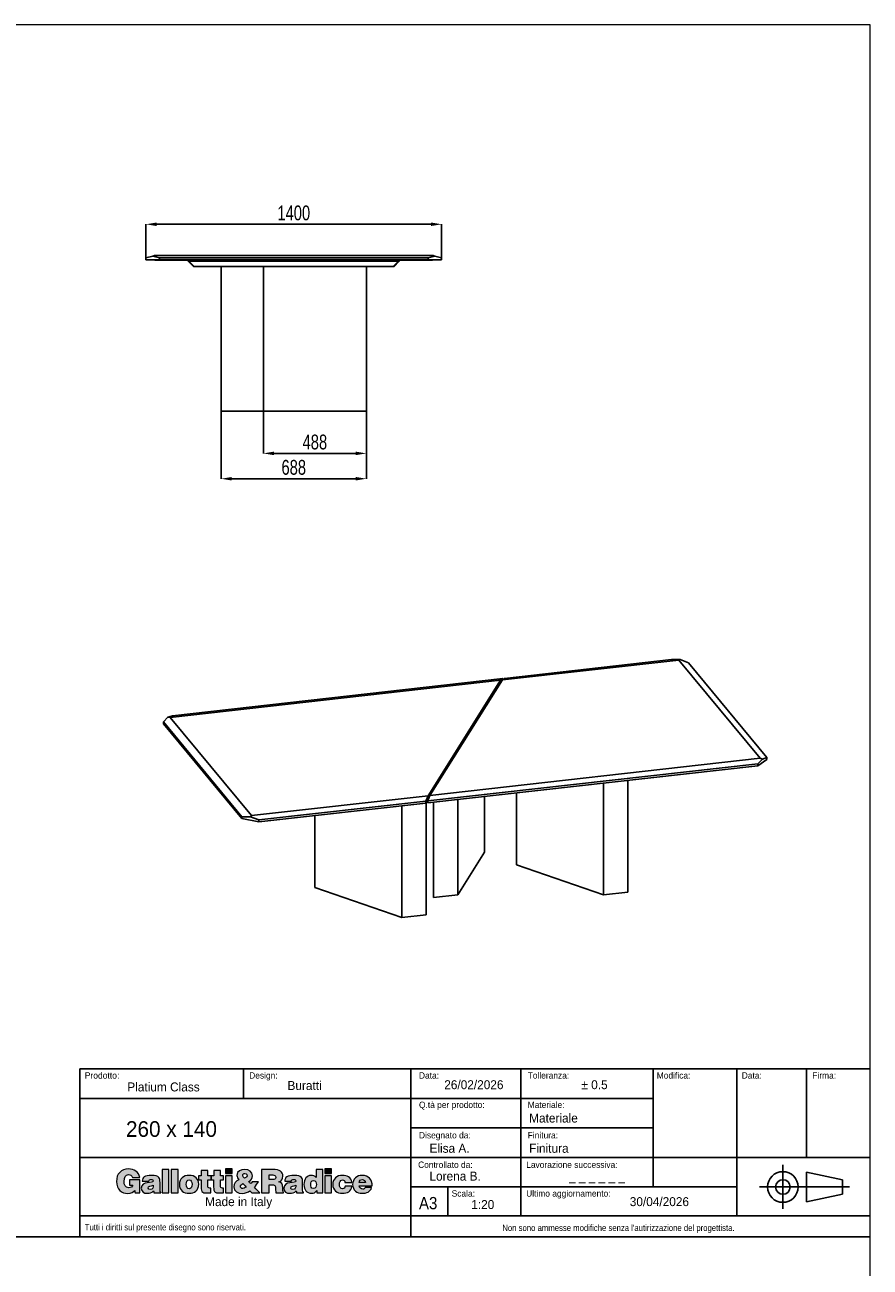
# Model space of a CAD drawing. Header units: millimetres. Extents: x 100 to 18140, y -17694 to 5840.
# Tile 19 of 19: x 12496 to 16500, y -44 to 5840. Entities that reach past the tile are written whole.
import ezdxf

# ---------------------------------------------------------------- set-up
doc = ezdxf.new("R2010")
doc.units = ezdxf.units.MM
doc.header["$LTSCALE"] = 20
doc.header["$PDSIZE"] = -1
doc.linetypes.add('PHANTOM', pattern=[12.7, 6.35, -1.27, 1.27, -1.27, 1.27, -1.27])
doc.layers.add('ANNOTAZIONI', color=8, linetype='Continuous')
doc.styles.add('SLDTEXTSTYLE1', font='GOTHIC.TTF', dxfattribs={"width": 0.913})
doc.styles.add('SLDTEXTSTYLE2', font='arial.ttf', dxfattribs={"width": 0.948})
doc.styles.add('SLDTEXTSTYLE3', font='arial.ttf', dxfattribs={"width": 0.948})
doc.styles.add('SLDTEXTSTYLE4', font='ARIALN.TTF', dxfattribs={"width": 0.87})
doc.dimstyles.new('SLDDIMSTYLE0', dxfattribs={"dimtxt": 70, "dimasz": 50, "dimexe": 0, "dimexo": 0.0625, "dimgap": 17.5, "dimtad": 1, "dimdec": 1, "dimrnd": 1e-09, "dimzin": 12, "dimdsep": 46, "dimtxsty": 'SLDTEXTSTYLE4', "dimsah": 1, "dimcen": 0.09, "dimadec": 0, "dimazin": 3, "dimtfac": 1, "dimtdec": 1, "dimtofl": 0, "dimtmove": 0, "dimatfit": 3, "dimfxl": 1, "dimfrac": 2, "dimtolj": 1, "dimtzin": 12, "dimarcsym": 0})

# ---------------------------------------------------------------- blocks, each defined once
blk = doc.blocks.new('logo_punti di controllo')
at = {"layer": 'ANNOTAZIONI'}
h = blk.add_hatch(color=256, dxfattribs=at)
edge = h.paths.add_edge_path(flags=0)
edge.add_line((564, 61), (564, 214))
edge.add_line((564, 214), (440, 214))
edge.add_line((440, 214), (440, 154))
edge.add_line((440, 154), (480, 154))
edge.add_spline(control_points=[(480, 154), (476, 135), (452, 122), (434, 122), (388, 122), (376, 158), (376, 197), (376, 246), (393, 278), (429, 278), (452, 278), (468, 266), (475, 243)], knot_values=[31.661, 31.661, 31.661, 31.661, 32.661, 32.661, 32.661, 33.661, 33.661, 33.661, 34.661, 34.661, 34.661, 35.661, 35.661, 35.661, 35.661], weights=[1, 1, 1, 1, 1, 1, 1, 1, 1, 1, 1, 1, 1], degree=3, periodic=0)
edge.add_line((475, 243), (561, 243))
edge.add_spline(control_points=[(561, 243), (550, 311), (496, 345), (430, 345), (341, 345), (286, 285), (286, 197), (286, 100), (349, 55), (419, 55), (463, 55), (488, 71), (502, 88)], knot_values=[47.825, 47.825, 47.825, 47.825, 48.825, 48.825, 48.825, 49.825, 49.825, 49.825, 50.825, 50.825, 50.825, 51.825, 51.825, 51.825, 51.825], weights=[1, 1, 1, 1, 1, 1, 1, 1, 1, 1, 1, 1, 1], degree=3, periodic=0)
edge.add_line((502, 88), (506, 61))
edge.add_line((506, 61), (564, 61))
for points in [[(908, 62), (908, 338), (828, 338), (828, 62)], [(1015, 62), (1015, 338), (935, 338), (935, 62)], [(1577, 345), (1577, 289), (1657, 289), (1657, 345)], [(2752, 345), (2752, 289), (2832, 289), (2832, 345)], [(1657, 62), (1657, 263), (1577, 263), (1577, 62)], [(2832, 62), (2832, 263), (2752, 263), (2752, 62)]]:
    blk.add_hatch(color=256, dxfattribs=at).paths.add_polyline_path(points, flags=0)
h = blk.add_hatch(color=256, dxfattribs=at)
edge = h.paths.add_edge_path(flags=0)
edge.add_line((1405, 62), (1405, 119))
edge.add_spline(control_points=[(1405, 119), (1401, 119), (1396, 119), (1392, 119), (1370, 119), (1367, 126), (1367, 144), (1367, 168), (1367, 193), (1367, 217)], knot_values=[0, 0, 0, 0, 1.792, 1.792, 1.792, 2.792, 2.792, 2.792, 13.111, 13.111, 13.111, 13.111], weights=[1, 1, 1, 1, 1, 1, 1, 1, 1, 1], degree=3, periodic=0)
edge.add_line((1367, 217), (1406, 217))
edge.add_line((1406, 217), (1406, 263))
edge.add_line((1406, 263), (1367, 263))
edge.add_line((1367, 263), (1367, 325))
edge.add_line((1367, 325), (1289, 325))
edge.add_line((1289, 325), (1289, 263))
edge.add_line((1289, 263), (1259, 263))
edge.add_line((1259, 263), (1259, 217))
edge.add_line((1259, 217), (1288, 217))
edge.add_spline(control_points=[(1288, 217), (1288, 189), (1288, 161), (1288, 133), (1288, 64), (1300, 56), (1405, 62)], knot_values=[74.044, 74.044, 74.044, 74.044, 85.937, 85.937, 85.937, 86.937, 86.937, 86.937, 86.937], weights=[1, 1, 1, 1, 1, 1, 1], degree=3, periodic=0)
h = blk.add_hatch(color=256, dxfattribs=at)
edge = h.paths.add_edge_path(flags=0)
edge.add_line((1554, 62), (1554, 119))
edge.add_spline(control_points=[(1554, 119), (1550, 119), (1546, 119), (1542, 119), (1520, 119), (1517, 126), (1517, 144), (1517, 168), (1517, 193), (1517, 217)], knot_values=[0, 0, 0, 0, 1.792, 1.792, 1.792, 2.792, 2.792, 2.792, 13.111, 13.111, 13.111, 13.111], weights=[1, 1, 1, 1, 1, 1, 1, 1, 1, 1], degree=3, periodic=0)
edge.add_line((1517, 217), (1555, 217))
edge.add_line((1555, 217), (1555, 263))
edge.add_line((1555, 263), (1517, 263))
edge.add_line((1517, 263), (1517, 325))
edge.add_line((1517, 325), (1438, 325))
edge.add_line((1438, 325), (1438, 263))
edge.add_line((1438, 263), (1409, 263))
edge.add_line((1409, 263), (1409, 217))
edge.add_line((1409, 217), (1437, 217))
edge.add_spline(control_points=[(1437, 217), (1437, 189), (1437, 161), (1437, 133), (1437, 64), (1450, 56), (1554, 62)], knot_values=[74.041, 74.041, 74.041, 74.041, 85.934, 85.934, 85.934, 86.934, 86.934, 86.934, 86.934], weights=[1, 1, 1, 1, 1, 1, 1], degree=3, periodic=0)
h = blk.add_hatch(color=256, dxfattribs=at)
edge = h.paths.add_edge_path(flags=0)
edge.add_line((1866, 85), (1888, 62))
edge.add_line((1888, 62), (1984, 62))
edge.add_line((1984, 62), (1921, 127))
edge.add_spline(control_points=[(1921, 127), (1940, 147), (1954, 170), (1967, 194)], knot_values=[26.367462, 26.367462, 26.367462, 26.367462, 27.367462, 27.367462, 27.367462, 27.367462], weights=[1, 1, 1, 1], degree=3, periodic=0)
edge.add_line((1967, 194), (1894, 194))
edge.add_spline(control_points=[(1894, 194), (1890, 185), (1884, 177), (1876, 171)], knot_values=[37.686462, 37.686462, 37.686462, 37.686462, 38.686462, 38.686462, 38.686462, 38.686462], weights=[1, 1, 1, 1], degree=3, periodic=0)
edge.add_line((1876, 171), (1853, 195))
edge.add_spline(control_points=[(1853, 195), (1881, 211), (1897, 232), (1897, 265), (1897, 310), (1856, 338), (1805, 338), (1762, 338), (1712, 321), (1712, 269), (1712, 248), (1721, 232), (1735, 217)], knot_values=[43.525807, 43.525807, 43.525807, 43.525807, 44.525807, 44.525807, 44.525807, 45.525807, 45.525807, 45.525807, 46.525807, 46.525807, 46.525807, 47.525807, 47.525807, 47.525807, 47.525807], weights=[1, 1, 1, 1, 1, 1, 1, 1, 1, 1, 1, 1, 1], degree=3, periodic=0)
edge.add_spline(control_points=[(1735, 217), (1700, 200), (1677, 172), (1677, 131), (1677, 78), (1724, 55), (1775, 55), (1811, 55), (1848, 70), (1866, 85)], knot_values=[47.525807, 47.525807, 47.525807, 47.525807, 48.525807, 48.525807, 48.525807, 49.525807, 49.525807, 49.525807, 50.525807, 50.525807, 50.525807, 50.525807], weights=[1, 1, 1, 1, 1, 1, 1, 1, 1, 1], degree=3, periodic=0)
edge = h.paths.add_edge_path(flags=0)
edge.add_line((1784, 172), (1820, 134))
edge.add_spline(control_points=[(1820, 134), (1825, 129), (1823, 130), (1812, 123)], knot_values=[0, 0, 0, 0, 1, 1, 1, 1], weights=[1, 1, 1, 1], degree=3, periodic=0)
edge.add_spline(control_points=[(1812, 123), (1804, 119), (1790, 113), (1781, 113), (1765, 113), (1754, 122), (1754, 139), (1754, 154), (1769, 164), (1784, 172)], knot_values=[1, 1, 1, 1, 2, 2, 2, 3, 3, 3, 4, 4, 4, 4], weights=[1, 1, 1, 1, 1, 1, 1, 1, 1, 1], degree=3, periodic=0)
edge = h.paths.add_edge_path(flags=0)
edge.add_spline(control_points=[(1804, 237), (1791, 246), (1781, 256), (1781, 269), (1781, 285), (1794, 290), (1807, 290)], knot_values=[2, 2, 2, 2, 3, 3, 3, 4, 4, 4, 4], weights=[1, 1, 1, 1, 1, 1, 1], degree=3, periodic=0)
edge.add_spline(control_points=[(1807, 290), (1816, 290), (1827, 286), (1831, 278)], knot_values=[0, 0, 0, 0, 1, 1, 1, 1], weights=[1, 1, 1, 1], degree=3, periodic=0)
edge.add_spline(control_points=[(1831, 278), (1838, 255), (1822, 246), (1804, 237)], knot_values=[1, 1, 1, 1, 2, 2, 2, 2], weights=[1, 1, 1, 1], degree=3, periodic=0)
h = blk.add_hatch(color=256, dxfattribs=at)
edge = h.paths.add_edge_path(flags=0)
edge.add_line((2094, 158), (2122, 158))
edge.add_spline(control_points=[(2122, 158), (2164, 158), (2170, 146), (2170, 110), (2170, 86), (2172, 68), (2175, 62)], knot_values=[0, 0, 0, 0, 1, 1, 1, 2, 2, 2, 2], weights=[1, 1, 1, 1, 1, 1, 1], degree=3, periodic=0)
edge.add_line((2175, 62), (2266, 62))
edge.add_line((2266, 62), (2266, 70))
edge.add_spline(control_points=[(2266, 70), (2256, 70), (2257, 83), (2257, 119), (2257, 174), (2239, 181), (2210, 192)], knot_values=[16.174, 16.174, 16.174, 16.174, 17.174, 17.174, 17.174, 18.174, 18.174, 18.174, 18.174], weights=[1, 1, 1, 1, 1, 1, 1], degree=3, periodic=0)
edge.add_spline(control_points=[(2210, 192), (2242, 201), (2256, 228), (2256, 259), (2256, 313), (2226, 338), (2134, 338), (2091, 338), (2047, 338), (2004, 338)], knot_values=[18.174, 18.174, 18.174, 18.174, 19.174, 19.174, 19.174, 20.174, 20.174, 20.174, 38.639, 38.639, 38.639, 38.639], weights=[1, 1, 1, 1, 1, 1, 1, 1, 1, 1], degree=3, periodic=0)
edge.add_line((2004, 338), (2004, 62))
edge.add_line((2004, 62), (2094, 62))
edge.add_line((2094, 62), (2094, 158))
edge = h.paths.add_edge_path(flags=0)
edge.add_line((2094, 219), (2094, 274))
edge.add_spline(control_points=[(2094, 274), (2108, 274), (2122, 274), (2136, 274), (2157, 274), (2173, 264), (2173, 245), (2173, 226), (2158, 219), (2130, 219), (2118, 219), (2106, 219), (2094, 219)], knot_values=[0, 0, 0, 0, 5.974, 5.974, 5.974, 6.974, 6.974, 6.974, 7.974, 7.974, 7.974, 13.024, 13.024, 13.024, 13.024], weights=[1, 1, 1, 1, 1, 1, 1, 1, 1, 1, 1, 1, 1], degree=3, periodic=0)
h = blk.add_hatch(color=256, dxfattribs=at)
edge = h.paths.add_edge_path(flags=0)
edge.add_line((2659, 62), (2730, 62))
edge.add_line((2730, 62), (2730, 338))
edge.add_line((2730, 338), (2651, 338))
edge.add_line((2651, 338), (2651, 243))
edge.add_spline(control_points=[(2651, 243), (2634, 262), (2616, 269), (2591, 269), (2543, 269), (2506, 225), (2506, 159), (2506, 102), (2537, 56), (2597, 56), (2623, 56), (2640, 64), (2659, 89)], knot_values=[63.921, 63.921, 63.921, 63.921, 64.921, 64.921, 64.921, 65.921, 65.921, 65.921, 66.921, 66.921, 66.921, 67.921, 67.921, 67.921, 67.921], weights=[1, 1, 1, 1, 1, 1, 1, 1, 1, 1, 1, 1, 1], degree=3, periodic=0)
edge.add_line((2659, 89), (2659, 62))
edge = h.paths.add_edge_path(flags=0)
edge.add_spline(control_points=[(2619, 207), (2646, 207), (2653, 183), (2653, 161), (2653, 137), (2645, 114), (2617, 114)], knot_values=[2, 2, 2, 2, 3, 3, 3, 4, 4, 4, 4], weights=[1, 1, 1, 1, 1, 1, 1], degree=3, periodic=0)
edge.add_spline(control_points=[(2617, 114), (2591, 114), (2586, 138), (2586, 159), (2586, 182), (2593, 207), (2619, 207)], knot_values=[0, 0, 0, 0, 1, 1, 1, 2, 2, 2, 2], weights=[1, 1, 1, 1, 1, 1, 1], degree=3, periodic=0)
h = blk.add_hatch(color=256, dxfattribs=at)
edge = h.paths.add_edge_path(flags=0)
edge.add_line((730, 62), (812, 62))
edge.add_line((812, 62), (812, 66))
edge.add_spline(control_points=[(812, 66), (802, 74), (802, 80), (802, 92), (802, 123), (802, 154), (802, 185), (802, 233), (796, 269), (701, 269), (621, 269), (591, 244), (591, 201)], knot_values=[0.543, 0.543, 0.543, 0.543, 1.543, 1.543, 1.543, 14.848, 14.848, 14.848, 15.848, 15.848, 15.848, 16.848, 16.848, 16.848, 16.848], weights=[1, 1, 1, 1, 1, 1, 1, 1, 1, 1, 1, 1, 1], degree=3, periodic=0)
edge.add_line((591, 201), (668, 201))
edge.add_spline(control_points=[(668, 201), (670, 218), (685, 221), (696, 221), (704, 221), (722, 219), (722, 204), (722, 167), (579, 208), (579, 117), (579, 75), (613, 56), (651, 56), (680, 56), (703, 62), (726, 84)], knot_values=[27.71, 27.71, 27.71, 27.71, 28.71, 28.71, 28.71, 29.71, 29.71, 29.71, 30.71, 30.71, 30.71, 31.71, 31.71, 31.71, 32.71, 32.71, 32.71, 32.71], weights=[1, 1, 1, 1, 1, 1, 1, 1, 1, 1, 1, 1, 1, 1, 1, 1], degree=3, periodic=0)
edge.add_line((726, 84), (730, 62))
edge = h.paths.add_edge_path(flags=0)
edge.add_spline(control_points=[(722, 151), (724, 123), (715, 102), (687, 102)], knot_values=[2, 2, 2, 2, 3, 3, 3, 3], weights=[1, 1, 1, 1], degree=3, periodic=0)
edge.add_spline(control_points=[(687, 102), (671, 102), (661, 108), (661, 118), (661, 144), (696, 138), (722, 151)], knot_values=[0, 0, 0, 0, 1, 1, 1, 2, 2, 2, 2], weights=[1, 1, 1, 1, 1, 1, 1], degree=3, periodic=0)
h = blk.add_hatch(color=256, dxfattribs=at)
edge = h.paths.add_edge_path(flags=0)
edge.add_spline(control_points=[(1260, 164), (1260, 227), (1217, 269), (1146, 269), (1078, 269), (1032, 230), (1032, 160)], knot_values=[2, 2, 2, 2, 3, 3, 3, 4, 4, 4, 4], weights=[1, 1, 1, 1, 1, 1, 1], degree=3, periodic=0)
edge.add_spline(control_points=[(1032, 160), (1032, 92), (1082, 56), (1146, 56), (1211, 56), (1260, 91), (1260, 164)], knot_values=[0, 0, 0, 0, 1, 1, 1, 2, 2, 2, 2], weights=[1, 1, 1, 1, 1, 1, 1], degree=3, periodic=0)
edge = h.paths.add_edge_path(flags=0)
edge.add_spline(control_points=[(1146, 110), (1126, 110), (1112, 126), (1112, 164), (1112, 187), (1120, 215), (1147, 215)], knot_values=[2, 2, 2, 2, 3, 3, 3, 4, 4, 4, 4], weights=[1, 1, 1, 1, 1, 1, 1], degree=3, periodic=0)
edge.add_spline(control_points=[(1147, 215), (1168, 216), (1181, 194), (1181, 164), (1181, 126), (1168, 110), (1146, 110)], knot_values=[0, 0, 0, 0, 1, 1, 1, 2, 2, 2, 2], weights=[1, 1, 1, 1, 1, 1, 1], degree=3, periodic=0)
h = blk.add_hatch(color=256, dxfattribs=at)
edge = h.paths.add_edge_path(flags=0)
edge.add_line((2419, 62), (2501, 62))
edge.add_line((2501, 62), (2501, 66))
edge.add_spline(control_points=[(2501, 66), (2491, 74), (2490, 80), (2490, 92), (2490, 123), (2490, 154), (2490, 185), (2490, 233), (2485, 269), (2390, 269), (2310, 269), (2280, 244), (2280, 201)], knot_values=[0.543, 0.543, 0.543, 0.543, 1.543, 1.543, 1.543, 14.848, 14.848, 14.848, 15.848, 15.848, 15.848, 16.848, 16.848, 16.848, 16.848], weights=[1, 1, 1, 1, 1, 1, 1, 1, 1, 1, 1, 1, 1], degree=3, periodic=0)
edge.add_line((2280, 201), (2357, 201))
edge.add_spline(control_points=[(2357, 201), (2358, 218), (2373, 221), (2385, 221), (2393, 221), (2411, 219), (2411, 204), (2411, 167), (2268, 208), (2268, 117), (2268, 75), (2301, 56), (2339, 56), (2369, 56), (2392, 62), (2415, 84)], knot_values=[27.709, 27.709, 27.709, 27.709, 28.709, 28.709, 28.709, 29.709, 29.709, 29.709, 30.709, 30.709, 30.709, 31.709, 31.709, 31.709, 32.709, 32.709, 32.709, 32.709], weights=[1, 1, 1, 1, 1, 1, 1, 1, 1, 1, 1, 1, 1, 1, 1, 1], degree=3, periodic=0)
edge.add_line((2415, 84), (2419, 62))
edge = h.paths.add_edge_path(flags=0)
edge.add_spline(control_points=[(2411, 151), (2412, 123), (2403, 102), (2375, 102)], knot_values=[2, 2, 2, 2, 3, 3, 3, 3], weights=[1, 1, 1, 1], degree=3, periodic=0)
edge.add_spline(control_points=[(2375, 102), (2360, 102), (2350, 108), (2350, 118), (2350, 144), (2385, 138), (2411, 151)], knot_values=[0, 0, 0, 0, 1, 1, 1, 2, 2, 2, 2], weights=[1, 1, 1, 1, 1, 1, 1], degree=3, periodic=0)
h = blk.add_hatch(color=256, dxfattribs=at)
edge = h.paths.add_edge_path(flags=0)
edge.add_line((2991, 186), (3072, 186))
edge.add_spline(control_points=[(3072, 186), (3067, 246), (3016, 269), (2962, 269), (2896, 269), (2848, 229), (2848, 161), (2848, 93), (2898, 56), (2962, 56), (3018, 56), (3067, 79), (3074, 140)], knot_values=[0, 0, 0, 0, 1, 1, 1, 2, 2, 2, 3, 3, 3, 4, 4, 4, 4], weights=[1, 1, 1, 1, 1, 1, 1, 1, 1, 1, 1, 1, 1], degree=3, periodic=0)
edge.add_line((3074, 140), (2993, 140))
edge.add_spline(control_points=[(2993, 140), (2991, 124), (2983, 110), (2962, 110), (2939, 110), (2927, 130), (2927, 160), (2927, 184), (2932, 215), (2962, 215), (2971, 215), (2978, 212), (2983, 207)], knot_values=[15.404, 15.404, 15.404, 15.404, 16.404, 16.404, 16.404, 17.404, 17.404, 17.404, 18.404, 18.404, 18.404, 19.404, 19.404, 19.404, 19.404], weights=[1, 1, 1, 1, 1, 1, 1, 1, 1, 1, 1, 1, 1], degree=3, periodic=0)
edge.add_spline(control_points=[(2983, 207), (2988, 202), (2991, 195), (2991, 186)], knot_values=[19.404, 19.404, 19.404, 19.404, 20.404, 20.404, 20.404, 20.404], weights=[1, 1, 1, 1], degree=3, periodic=0)
h = blk.add_hatch(color=256, dxfattribs=at)
edge = h.paths.add_edge_path(flags=0)
edge.add_line((3162, 144), (3314, 144))
edge.add_spline(control_points=[(3314, 144), (3316, 217), (3271, 269), (3196, 269), (3132, 269), (3083, 226), (3083, 161), (3083, 93), (3132, 56), (3197, 56), (3244, 56), (3294, 73), (3308, 123)], knot_values=[0, 0, 0, 0, 1, 1, 1, 2, 2, 2, 3, 3, 3, 4, 4, 4, 4], weights=[1, 1, 1, 1, 1, 1, 1, 1, 1, 1, 1, 1, 1], degree=3, periodic=0)
edge.add_line((3308, 123), (3232, 123))
edge.add_spline(control_points=[(3232, 123), (3226, 111), (3214, 105), (3202, 105), (3181, 105), (3162, 121), (3162, 144)], knot_values=[14.806, 14.806, 14.806, 14.806, 15.806, 15.806, 15.806, 16.806, 16.806, 16.806, 16.806], weights=[1, 1, 1, 1, 1, 1, 1], degree=3, periodic=0)
edge = h.paths.add_edge_path(flags=0)
edge.add_line((3235, 185), (3162, 185))
edge.add_spline(control_points=[(3162, 185), (3162, 207), (3176, 220), (3199, 220), (3218, 220), (3235, 203), (3235, 185)], knot_values=[0, 0, 0, 0, 1, 1, 1, 2, 2, 2, 2], weights=[1, 1, 1, 1, 1, 1, 1], degree=3, periodic=0)
at = {"color": 7, "linetype": 'Continuous', "lineweight": 18}
for points, knots in [([(561, 243), (550, 311), (496, 345), (430, 345), (341, 345), (286, 285), (286, 197), (286, 100), (349, 55), (419, 55), (463, 55), (488, 71), (502, 88)], [47.825, 47.825, 47.825, 47.825, 48.825, 48.825, 48.825, 49.825, 49.825, 49.825, 50.825, 50.825, 50.825, 51.825, 51.825, 51.825, 51.825]), ([(1853, 195), (1881, 211), (1897, 232), (1897, 265), (1897, 310), (1856, 338), (1805, 338), (1762, 338), (1712, 321), (1712, 269), (1712, 248), (1721, 232), (1735, 217)], [43.525807, 43.525807, 43.525807, 43.525807, 44.525807, 44.525807, 44.525807, 45.525807, 45.525807, 45.525807, 46.525807, 46.525807, 46.525807, 47.525807, 47.525807, 47.525807, 47.525807]), ([(2210, 192), (2242, 201), (2256, 228), (2256, 259), (2256, 313), (2226, 338), (2134, 338), (2091, 338), (2047, 338), (2004, 338)], [18.174, 18.174, 18.174, 18.174, 19.174, 19.174, 19.174, 20.174, 20.174, 20.174, 38.639, 38.639, 38.639, 38.639]), ([(480, 154), (476, 135), (452, 122), (434, 122), (388, 122), (376, 158), (376, 197), (376, 246), (393, 278), (429, 278), (452, 278), (468, 266), (475, 243)], [31.661, 31.661, 31.661, 31.661, 32.661, 32.661, 32.661, 33.661, 33.661, 33.661, 34.661, 34.661, 34.661, 35.661, 35.661, 35.661, 35.661]), ([(668, 201), (670, 218), (685, 221), (696, 221), (704, 221), (722, 219), (722, 204), (722, 167), (579, 208), (579, 117), (579, 75), (613, 56), (651, 56), (680, 56), (703, 62), (726, 84)], [27.71, 27.71, 27.71, 27.71, 28.71, 28.71, 28.71, 29.71, 29.71, 29.71, 30.71, 30.71, 30.71, 31.71, 31.71, 31.71, 32.71, 32.71, 32.71, 32.71]), ([(812, 66), (802, 74), (802, 80), (802, 92), (802, 123), (802, 154), (802, 185), (802, 233), (796, 269), (701, 269), (621, 269), (591, 244), (591, 201)], [0.543, 0.543, 0.543, 0.543, 1.543, 1.543, 1.543, 14.848, 14.848, 14.848, 15.848, 15.848, 15.848, 16.848, 16.848, 16.848, 16.848]), ([(687, 102), (671, 102), (661, 108), (661, 118), (661, 144), (696, 138), (722, 151)], [0, 0, 0, 0, 1, 1, 1, 2, 2, 2, 2]), ([(1260, 164), (1260, 227), (1217, 269), (1146, 269), (1078, 269), (1032, 230), (1032, 160)], [2, 2, 2, 2, 3, 3, 3, 4, 4, 4, 4]), ([(1032, 160), (1032, 92), (1082, 56), (1146, 56), (1211, 56), (1260, 91), (1260, 164)], [0, 0, 0, 0, 1, 1, 1, 2, 2, 2, 2]), ([(1146, 110), (1126, 110), (1112, 126), (1112, 164), (1112, 187), (1120, 215), (1147, 215)], [2, 2, 2, 2, 3, 3, 3, 4, 4, 4, 4]), ([(1147, 215), (1168, 216), (1181, 194), (1181, 164), (1181, 126), (1168, 110), (1146, 110)], [0, 0, 0, 0, 1, 1, 1, 2, 2, 2, 2]), ([(1288, 217), (1288, 189), (1288, 161), (1288, 133), (1288, 64), (1300, 56), (1405, 62)], [74.044, 74.044, 74.044, 74.044, 85.937, 85.937, 85.937, 86.937, 86.937, 86.937, 86.937]), ([(1405, 119), (1401, 119), (1396, 119), (1392, 119), (1370, 119), (1367, 126), (1367, 144), (1367, 168), (1367, 193), (1367, 217)], [0, 0, 0, 0, 1.792, 1.792, 1.792, 2.792, 2.792, 2.792, 13.111, 13.111, 13.111, 13.111]), ([(1437, 217), (1437, 189), (1437, 161), (1437, 133), (1437, 64), (1450, 56), (1554, 62)], [74.041, 74.041, 74.041, 74.041, 85.934, 85.934, 85.934, 86.934, 86.934, 86.934, 86.934]), ([(1554, 119), (1550, 119), (1546, 119), (1542, 119), (1520, 119), (1517, 126), (1517, 144), (1517, 168), (1517, 193), (1517, 217)], [0, 0, 0, 0, 1.792, 1.792, 1.792, 2.792, 2.792, 2.792, 13.111, 13.111, 13.111, 13.111]), ([(1735, 217), (1700, 200), (1677, 172), (1677, 131), (1677, 78), (1724, 55), (1775, 55), (1811, 55), (1848, 70), (1866, 85)], [47.525807, 47.525807, 47.525807, 47.525807, 48.525807, 48.525807, 48.525807, 49.525807, 49.525807, 49.525807, 50.525807, 50.525807, 50.525807, 50.525807]), ([(1812, 123), (1804, 119), (1790, 113), (1781, 113), (1765, 113), (1754, 122), (1754, 139), (1754, 154), (1769, 164), (1784, 172)], [1, 1, 1, 1, 2, 2, 2, 3, 3, 3, 4, 4, 4, 4]), ([(1804, 237), (1791, 246), (1781, 256), (1781, 269), (1781, 285), (1794, 290), (1807, 290)], [2, 2, 2, 2, 3, 3, 3, 4, 4, 4, 4]), ([(2094, 274), (2108, 274), (2122, 274), (2136, 274), (2157, 274), (2173, 264), (2173, 245), (2173, 226), (2158, 219), (2130, 219), (2118, 219), (2106, 219), (2094, 219)], [0, 0, 0, 0, 5.974, 5.974, 5.974, 6.974, 6.974, 6.974, 7.974, 7.974, 7.974, 13.024, 13.024, 13.024, 13.024]), ([(2122, 158), (2164, 158), (2170, 146), (2170, 110), (2170, 86), (2172, 68), (2175, 62)], [0, 0, 0, 0, 1, 1, 1, 2, 2, 2, 2]), ([(2266, 70), (2256, 70), (2257, 83), (2257, 119), (2257, 174), (2239, 181), (2210, 192)], [16.174, 16.174, 16.174, 16.174, 17.174, 17.174, 17.174, 18.174, 18.174, 18.174, 18.174]), ([(2357, 201), (2358, 218), (2373, 221), (2385, 221), (2393, 221), (2411, 219), (2411, 204), (2411, 167), (2268, 208), (2268, 117), (2268, 75), (2301, 56), (2339, 56), (2369, 56), (2392, 62), (2415, 84)], [27.709, 27.709, 27.709, 27.709, 28.709, 28.709, 28.709, 29.709, 29.709, 29.709, 30.709, 30.709, 30.709, 31.709, 31.709, 31.709, 32.709, 32.709, 32.709, 32.709]), ([(2501, 66), (2491, 74), (2490, 80), (2490, 92), (2490, 123), (2490, 154), (2490, 185), (2490, 233), (2485, 269), (2390, 269), (2310, 269), (2280, 244), (2280, 201)], [0.543, 0.543, 0.543, 0.543, 1.543, 1.543, 1.543, 14.848, 14.848, 14.848, 15.848, 15.848, 15.848, 16.848, 16.848, 16.848, 16.848]), ([(2375, 102), (2360, 102), (2350, 108), (2350, 118), (2350, 144), (2385, 138), (2411, 151)], [0, 0, 0, 0, 1, 1, 1, 2, 2, 2, 2]), ([(2651, 243), (2634, 262), (2616, 269), (2591, 269), (2543, 269), (2506, 225), (2506, 159), (2506, 102), (2537, 56), (2597, 56), (2623, 56), (2640, 64), (2659, 89)], [63.921, 63.921, 63.921, 63.921, 64.921, 64.921, 64.921, 65.921, 65.921, 65.921, 66.921, 66.921, 66.921, 67.921, 67.921, 67.921, 67.921]), ([(2617, 114), (2591, 114), (2586, 138), (2586, 159), (2586, 182), (2593, 207), (2619, 207)], [0, 0, 0, 0, 1, 1, 1, 2, 2, 2, 2]), ([(2619, 207), (2646, 207), (2653, 183), (2653, 161), (2653, 137), (2645, 114), (2617, 114)], [2, 2, 2, 2, 3, 3, 3, 4, 4, 4, 4]), ([(3072, 186), (3067, 246), (3016, 269), (2962, 269), (2896, 269), (2848, 229), (2848, 161), (2848, 93), (2898, 56), (2962, 56), (3018, 56), (3067, 79), (3074, 140)], [0, 0, 0, 0, 1, 1, 1, 2, 2, 2, 3, 3, 3, 4, 4, 4, 4]), ([(2993, 140), (2991, 124), (2983, 110), (2962, 110), (2939, 110), (2927, 130), (2927, 160), (2927, 184), (2932, 215), (2962, 215), (2971, 215), (2978, 212), (2983, 207)], [15.404, 15.404, 15.404, 15.404, 16.404, 16.404, 16.404, 17.404, 17.404, 17.404, 18.404, 18.404, 18.404, 19.404, 19.404, 19.404, 19.404]), ([(3314, 144), (3316, 217), (3271, 269), (3196, 269), (3132, 269), (3083, 226), (3083, 161), (3083, 93), (3132, 56), (3197, 56), (3244, 56), (3294, 73), (3308, 123)], [0, 0, 0, 0, 1, 1, 1, 2, 2, 2, 3, 3, 3, 4, 4, 4, 4]), ([(3162, 185), (3162, 207), (3176, 220), (3199, 220), (3218, 220), (3235, 203), (3235, 185)], [0, 0, 0, 0, 1, 1, 1, 2, 2, 2, 2]), ([(3232, 123), (3226, 111), (3214, 105), (3202, 105), (3181, 105), (3162, 121), (3162, 144)], [14.806, 14.806, 14.806, 14.806, 15.806, 15.806, 15.806, 16.806, 16.806, 16.806, 16.806])]:
    blk.add_open_spline(points, degree=3, knots=knots, dxfattribs=at)
for points, degree in [([(828, 338), (828, 200), (828, 62)], 2), ([(908, 338), (868, 338), (828, 338)], 2), ([(908, 62), (908, 200), (908, 338)], 2), ([(935, 338), (935, 200), (935, 62)], 2), ([(1015, 338), (975, 338), (935, 338)], 2), ([(1015, 62), (1015, 200), (1015, 338)], 2), ([(1289, 325), (1289, 304), (1289, 284), (1289, 263)], 3), ([(1367, 325), (1341, 325), (1315, 325), (1289, 325)], 3), ([(1367, 263), (1367, 284), (1367, 304), (1367, 325)], 3), ([(1438, 325), (1438, 304), (1438, 284), (1438, 263)], 3), ([(1517, 325), (1491, 325), (1465, 325), (1438, 325)], 3), ([(1517, 263), (1517, 284), (1517, 304), (1517, 325)], 3), ([(1577, 345), (1577, 317), (1577, 289)], 2), ([(1657, 345), (1617, 345), (1577, 345)], 2), ([(1657, 289), (1657, 317), (1657, 345)], 2), ([(2004, 338), (2004, 246), (2004, 154), (2004, 62)], 3), ([(2651, 338), (2651, 306), (2651, 274), (2651, 243)], 3), ([(2730, 338), (2704, 338), (2677, 338), (2651, 338)], 3), ([(2730, 62), (2730, 154), (2730, 246), (2730, 338)], 3), ([(2752, 345), (2752, 317), (2752, 289)], 2), ([(2832, 345), (2792, 345), (2752, 345)], 2), ([(2832, 289), (2832, 317), (2832, 345)], 2), ([(440, 214), (440, 194), (440, 174), (440, 154)], 3), ([(564, 214), (523, 214), (482, 214), (440, 214)], 3), ([(440, 154), (454, 154), (467, 154), (480, 154)], 3), ([(475, 243), (503, 243), (532, 243), (561, 243)], 3), ([(564, 61), (564, 112), (564, 163), (564, 214)], 3), ([(591, 201), (617, 201), (642, 201), (668, 201)], 3), ([(722, 151), (724, 123), (715, 102), (687, 102)], 3), ([(1259, 263), (1259, 248), (1259, 232), (1259, 217)], 3), ([(1289, 263), (1279, 263), (1269, 263), (1259, 263)], 3), ([(1259, 217), (1269, 217), (1278, 217), (1288, 217)], 3), ([(1406, 263), (1393, 263), (1380, 263), (1367, 263)], 3), ([(1367, 217), (1380, 217), (1393, 217), (1406, 217)], 3), ([(1406, 217), (1406, 232), (1406, 248), (1406, 263)], 3), ([(1409, 263), (1409, 248), (1409, 232), (1409, 217)], 3), ([(1438, 263), (1429, 263), (1419, 263), (1409, 263)], 3), ([(1409, 217), (1418, 217), (1428, 217), (1437, 217)], 3), ([(1555, 263), (1542, 263), (1530, 263), (1517, 263)], 3), ([(1517, 217), (1530, 217), (1542, 217), (1555, 217)], 3), ([(1555, 217), (1555, 232), (1555, 248), (1555, 263)], 3), ([(1577, 289), (1617, 289), (1657, 289)], 2), ([(1577, 263), (1577, 162), (1577, 62)], 2), ([(1657, 263), (1617, 263), (1577, 263)], 2), ([(1657, 62), (1657, 162), (1657, 263)], 2), ([(1784, 172), (1796, 159), (1808, 147), (1820, 134)], 3), ([(1831, 278), (1838, 255), (1822, 246), (1804, 237)], 3), ([(1807, 290), (1816, 290), (1827, 286), (1831, 278)], 3), ([(1876, 171), (1868, 179), (1860, 187), (1853, 195)], 3), ([(1894, 194), (1890, 185), (1884, 177), (1876, 171)], 3), ([(1967, 194), (1943, 194), (1919, 194), (1894, 194)], 3), ([(1921, 127), (1940, 147), (1954, 170), (1967, 194)], 3), ([(2094, 219), (2094, 237), (2094, 255), (2094, 274)], 3), ([(2094, 158), (2103, 158), (2113, 158), (2122, 158)], 3), ([(2094, 62), (2094, 94), (2094, 126), (2094, 158)], 3), ([(2280, 201), (2305, 201), (2331, 201), (2357, 201)], 3), ([(2411, 151), (2412, 123), (2403, 102), (2375, 102)], 3), ([(2752, 289), (2792, 289), (2832, 289)], 2), ([(2752, 263), (2752, 162), (2752, 62)], 2), ([(2832, 263), (2792, 263), (2752, 263)], 2), ([(2832, 62), (2832, 162), (2832, 263)], 2), ([(2983, 207), (2988, 202), (2991, 195), (2991, 186)], 3), ([(2991, 186), (3018, 186), (3045, 186), (3072, 186)], 3), ([(3235, 185), (3211, 185), (3186, 185), (3162, 185)], 3), ([(502, 88), (504, 79), (505, 70), (506, 61)], 3), ([(506, 61), (525, 61), (545, 61), (564, 61)], 3), ([(726, 84), (727, 76), (729, 69), (730, 62)], 3), ([(730, 62), (757, 62), (785, 62), (812, 62)], 3), ([(812, 62), (812, 63), (812, 65), (812, 66)], 3), ([(828, 62), (868, 62), (908, 62)], 2), ([(935, 62), (975, 62), (1015, 62)], 2), ([(1405, 62), (1405, 81), (1405, 100), (1405, 119)], 3), ([(1554, 62), (1554, 81), (1554, 100), (1554, 119)], 3), ([(1577, 62), (1617, 62), (1657, 62)], 2), ([(1820, 134), (1825, 129), (1823, 130), (1812, 123)], 3), ([(1866, 85), (1873, 78), (1881, 70), (1888, 62)], 3), ([(1888, 62), (1920, 62), (1952, 62), (1984, 62)], 3), ([(1984, 62), (1963, 84), (1942, 105), (1921, 127)], 3), ([(2004, 62), (2034, 62), (2064, 62), (2094, 62)], 3), ([(2175, 62), (2205, 62), (2236, 62), (2266, 62)], 3), ([(2266, 62), (2266, 65), (2266, 68), (2266, 70)], 3), ([(2415, 84), (2416, 76), (2417, 69), (2419, 62)], 3), ([(2419, 62), (2446, 62), (2474, 62), (2501, 62)], 3), ([(2501, 62), (2501, 63), (2501, 65), (2501, 66)], 3), ([(2659, 89), (2659, 80), (2659, 71), (2659, 62)], 3), ([(2659, 62), (2683, 62), (2707, 62), (2730, 62)], 3), ([(2752, 62), (2792, 62), (2832, 62)], 2), ([(3074, 140), (3047, 140), (3020, 140), (2993, 140)], 3), ([(3162, 144), (3213, 144), (3264, 144), (3314, 144)], 3), ([(3308, 123), (3282, 123), (3257, 123), (3232, 123)], 3)]:
    blk.add_open_spline(points, degree=degree, dxfattribs=at)
blk = doc.blocks.new('SW_NOTE_0')
at = {"layer": 'ANNOTAZIONI', "color": 0, "attachment_point": 1}
for s, insert, char_height, style in [('Prodotto', (0, 39.3), 30.48, 'SLDTEXTSTYLE2'), (':', (155.5, 38.8), 30, 'SLDTEXTSTYLE1')]:
    blk.add_mtext(s, dxfattribs=dict(at, insert=insert, char_height=char_height, style=style))
blk = doc.blocks.new('*D14')
at = {"layer": 'ANNOTAZIONI', "color": 0, "lineweight": -2, "transparency": 16777216}
for p, q in [((13625.6, 4010.3), (13625.6, 3810.4)), ((14113.6, 4010.3), (14113.6, 3810.4)), ((13675.6, 3810.4), (14063.6, 3810.4))]:
    blk.add_line(p, q, dxfattribs=at)
at = {"layer": 'ANNOTAZIONI', "color": 0, "transparency": 16777216}
for points in [[(13675.6, 3818.7), (13675.6, 3802.1), (13625.6, 3810.4)], [(14063.6, 3818.7), (14063.6, 3802.1), (14113.6, 3810.4)]]:
    blk.add_solid(points, dxfattribs=at)
at = {"layer": 'Defpoints', "color": 0, "transparency": 16777216}
for p in [(13625.6, 4010.4), (14113.6, 4010.4), (14113.6, 3810.4)]:
    blk.add_point(p, dxfattribs=at)
at = {"layer": 'ANNOTAZIONI', "color": 0, "transparency": 16777216, "insert": (13869.6, 3899.4), "char_height": 70, "attachment_point": 2, "style": 'SLDTEXTSTYLE4'}
blk.add_mtext('\\A1;488', dxfattribs=at)
blk = doc.blocks.new('*D15')
at = {"layer": 'ANNOTAZIONI', "color": 0, "lineweight": -2, "transparency": 16777216}
for p, q in [((13069.6, 4737), (13069.6, 4895.5)), ((13119.6, 4895.5), (14419.6, 4895.5)), ((14469.6, 4737), (14469.6, 4895.5))]:
    blk.add_line(p, q, dxfattribs=at)
at = {"layer": 'ANNOTAZIONI', "color": 0, "transparency": 16777216}
for points in [[(13119.6, 4903.9), (13119.6, 4887.2), (13069.6, 4895.5)], [(14419.6, 4903.9), (14419.6, 4887.2), (14469.6, 4895.5)]]:
    blk.add_solid(points, dxfattribs=at)
at = {"layer": 'Defpoints', "color": 0, "transparency": 16777216}
for p in [(14469.6, 4895.5), (13069.6, 4736.9), (14469.6, 4736.9)]:
    blk.add_point(p, dxfattribs=at)
at = {"layer": 'ANNOTAZIONI', "color": 0, "transparency": 16777216, "insert": (13769.6, 4984.5), "char_height": 70, "attachment_point": 2, "style": 'SLDTEXTSTYLE4'}
blk.add_mtext('\\A1;1400', dxfattribs=at)
blk = doc.blocks.new('*D16')
at = {"layer": 'ANNOTAZIONI', "color": 0, "lineweight": -2, "transparency": 16777216}
for p, q in [((13425.6, 4010.3), (13425.6, 3690.4)), ((14113.6, 4010.3), (14113.6, 3690.4)), ((13475.6, 3690.4), (14063.6, 3690.4))]:
    blk.add_line(p, q, dxfattribs=at)
at = {"layer": 'ANNOTAZIONI', "color": 0, "transparency": 16777216}
for points in [[(13475.6, 3698.7), (13475.6, 3682.1), (13425.6, 3690.4)], [(14063.6, 3698.7), (14063.6, 3682.1), (14113.6, 3690.4)]]:
    blk.add_solid(points, dxfattribs=at)
at = {"layer": 'Defpoints', "color": 0, "transparency": 16777216}
for p in [(13425.6, 4010.4), (14113.6, 4010.4), (14113.6, 3690.4)]:
    blk.add_point(p, dxfattribs=at)
at = {"layer": 'ANNOTAZIONI', "color": 0, "transparency": 16777216, "insert": (13769.6, 3779.4), "char_height": 70, "attachment_point": 2, "style": 'SLDTEXTSTYLE4'}
blk.add_mtext('\\A1;688', dxfattribs=at)

msp = doc.modelspace()

# ---------------------------------------------------------------- linework, layer by layer
at = {"color": 7, "linetype": 'Continuous', "lineweight": 18}
for p, q in [((16500, 5840), (8300, 5840)), ((16500, 100), (16500, 5840)), ((8300, 100), (16500, 100)), ((16500, 100), (8300, 100)), ((16500, -5640), (16500, 100))]:
    msp.add_line(p, q, dxfattribs=at)
at = {"color": 7, "linetype": 'Continuous', "lineweight": 25}
for p, q in [((13069.6, 4736.91), (13101.42, 4744.87)), ((13069.6, 4726.91), (13069.6, 4736.91)), ((13133.24, 4726.91), (13069.6, 4726.91)), ((13101.42, 4744.87), (13109.6, 4746.91)), ((13101.42, 4744.87), (13133.24, 4736.91)), ((13109.6, 4746.91), (14429.6, 4746.91)), ((13111.6, 4725.41), (13111.6, 4726.91)), ((13174.07, 4725.41), (13111.6, 4725.41)), ((14405.96, 4736.91), (13133.24, 4736.91)), ((13133.24, 4736.91), (13133.24, 4726.91)), ((13133.24, 4726.91), (14405.96, 4726.91)), ((13174.07, 4726.91), (13174.07, 4725.41)), ((14365.13, 4725.41), (13174.07, 4725.41)), ((13269.6, 4720.41), (13269.6, 4725.41)), ((13269.77, 4720.24), (13269.6, 4720.41)), ((13294.6, 4695.41), (13269.77, 4720.24)), ((13274.6, 4720.41), (14264.6, 4720.41)), ((14269.43, 4720.24), (14244.6, 4695.41)), ((14269.6, 4720.41), (14269.43, 4720.24)), ((14269.6, 4725.41), (14269.6, 4720.41)), ((14365.13, 4725.41), (14365.13, 4726.91)), ((14427.6, 4725.41), (14365.13, 4725.41)), ((14405.96, 4736.91), (14437.78, 4744.87)), ((14405.96, 4726.91), (14405.96, 4736.91)), ((14469.6, 4726.91), (14405.96, 4726.91)), ((14427.6, 4726.91), (14427.6, 4725.41)), ((14437.78, 4744.87), (14429.6, 4746.91)), ((14437.78, 4744.87), (14469.6, 4736.91)), ((14469.6, 4736.91), (14469.6, 4726.91)), ((13298.14, 4695.41), (13294.6, 4695.41)), ((14241.06, 4695.41), (13298.14, 4695.41)), ((13425.6, 4695.41), (13425.6, 4010.41)), ((13425.6, 4695.41), (13425.6, 4010.41)), ((13625.6, 4010.41), (13625.6, 4695.41)), ((14113.6, 4010.41), (14113.6, 4695.41)), ((14113.6, 4010.41), (14113.6, 4695.41)), ((14244.6, 4695.41), (14241.06, 4695.41)), ((13425.6, 4010.41), (13625.6, 4010.41)), ((13425.6, 4010.41), (13425.6, 4010.41)), ((14113.6, 4010.41), (13625.6, 4010.41)), ((14113.6, 4010.41), (14113.6, 4010.41)), ((15593.86, 2831.77), (14757.69, 2737.61)), ((14768.09, 2744.9), (15559.57, 2834.03)), ((15599.29, 2833.63), (15559.57, 2834.03)), ((15599.29, 2833.63), (15593.86, 2831.77)), ((15979.54, 2366.48), (15593.86, 2831.77)), ((15639.02, 2818.45), (15599.29, 2833.63)), ((15639.02, 2818.45), (16010.89, 2369.82)), ((14748.85, 2736.62), (13183.83, 2560.38)), ((13194.75, 2567.73), (14759.25, 2743.91)), ((14405.69, 2189.25), (14748.85, 2736.62)), ((14748.85, 2736.61), (14405.69, 2189.25)), ((14414.52, 2190.24), (14757.69, 2737.61)), ((14757.69, 2737.61), (14414.52, 2190.24)), ((14759.25, 2743.91), (14748.85, 2736.62)), ((14757.69, 2737.61), (14748.85, 2736.61)), ((14757.69, 2737.61), (14768.09, 2744.9)), ((14759.25, 2743.91), (14759.25, 2738.71)), ((13173.62, 2560.49), (13152.48, 2538.45)), ((13524.35, 2089.82), (13152.48, 2538.45)), ((13152.48, 2538.45), (13152.48, 2529.15)), ((13194.75, 2567.73), (13173.62, 2560.49)), ((13173.62, 2560.49), (13183.83, 2560.38)), ((13183.83, 2560.38), (13569.51, 2095.09)), ((13152.48, 2529.15), (13524.35, 2080.52)), ((14414.52, 2190.24), (15979.54, 2366.48)), ((15968.62, 2340.53), (15989.76, 2362.57)), ((16010.89, 2360.52), (15968.62, 2331.24)), ((15989.76, 2362.57), (15979.54, 2366.48)), ((15989.76, 2362.57), (16010.89, 2369.82)), ((16010.89, 2369.82), (16010.89, 2360.52)), ((15968.62, 2340.53), (14404.12, 2164.36)), ((14404.12, 2155.06), (15968.62, 2331.24)), ((15968.62, 2331.24), (15968.62, 2340.53)), ((15237.11, 1720.01), (15237.11, 2248.86)), ((15351.96, 1732.94), (15351.96, 2261.8)), ((13569.51, 2095.09), (14405.69, 2189.25)), ((14405.69, 2189.25), (14395.29, 2163.36)), ((14404.12, 2164.36), (14414.52, 2190.24)), ((14405.69, 2189.25), (14414.52, 2190.24)), ((14405.69, 2189.25), (14405.69, 2170.66)), ((14673.33, 2185.38), (14673.33, 1921.68)), ((14825.07, 1861.69), (14825.07, 2202.47)), ((14395.29, 2163.36), (13603.81, 2074.24)), ((13603.81, 2064.94), (14395.29, 2154.07)), ((14281.89, 1612.45), (14281.89, 2141.3)), ((14395.29, 2154.07), (14405.69, 2170.66)), ((14395.29, 2163.36), (14395.29, 2154.07)), ((14396.74, 1625.38), (14396.74, 2156.38)), ((14404.12, 2164.36), (14404.12, 2155.06)), ((14405.69, 2170.66), (14406.7, 2170.77)), ((14431.61, 2158.16), (14431.61, 1706.38)), ((14546.46, 2171.09), (14546.46, 1719.32)), ((13524.35, 2080.52), (13524.35, 2089.82)), ((13524.35, 2089.82), (13564.08, 2089.42)), ((13603.81, 2064.94), (13524.35, 2080.52)), ((13564.08, 2089.42), (13569.51, 2095.09)), ((13564.08, 2089.42), (13603.81, 2074.24)), ((13603.81, 2074.24), (13603.81, 2064.94)), ((13869.85, 1754.12), (13869.85, 2094.9)), ((14546.46, 1719.32), (14673.33, 1921.68)), ((15237.11, 1720.01), (14825.07, 1861.69)), ((14281.89, 1612.45), (13869.85, 1754.12)), ((14431.61, 1706.38), (14546.46, 1719.32)), ((15351.96, 1732.94), (15237.11, 1720.01)), ((14396.74, 1625.38), (14281.89, 1612.45))]:
    msp.add_line(p, q, dxfattribs=at)
at = {"color": 8, "linetype": 'PHANTOM', "lineweight": 18}
for p, q in [((13273.31, 4720.24), (13298.14, 4695.41)), ((13274.6, 4725.41), (13274.6, 4720.41)), ((14241.06, 4695.41), (14265.89, 4720.24)), ((14264.6, 4720.41), (14264.6, 4725.41))]:
    msp.add_line(p, q, dxfattribs=at)
at = {"color": 7, "linetype": 'Continuous', "lineweight": 25}
for centre, start, end in [((13274.6, 4715.41), 90, 105), ((14264.6, 4715.41), 75, 90)]:
    msp.add_arc(centre, 5, start, end, dxfattribs=at)
for centre, major_axis, start_param, end_param in [((13274.6, 4722.48), (4.96, 2.05), 3.2724923, 4.3196899), ((14264.6, 4722.48), (4.96, -2.05), 5.1050881, 6.1522856)]:
    msp.add_ellipse(centre, major_axis=major_axis, ratio=0.3178372, start_param=start_param, end_param=end_param, dxfattribs=at)
at = {"layer": 'ANNOTAZIONI'}
for p, q in [((12756.03, 100), (12756.03, 895.02)), ((12756.03, 895.02), (16500, 895.02)), ((13531.7, 895.02), (13531.7, 755.32)), ((14324.48, 895.02), (14324.48, 100)), ((14845.11, 200), (14845.11, 895.02)), ((15471.41, 895.02), (15471.41, 336.69)), ((15867.81, 200), (15867.81, 895.02)), ((16197.81, 895.02), (16197.81, 475.92)), ((12756.03, 755.32), (15471.41, 755.32)), ((14324.48, 615.62), (15471.41, 615.62)), ((14324.48, 475.92), (12756.03, 475.92)), ((14324.48, 475.92), (16500, 475.92)), ((16086.52, 440.73), (16086.52, 232.65)), ((16197.81, 407.01), (16197.81, 265.24)), ((16369.65, 370.66), (16197.81, 407.01)), ((16369.65, 301.58), (16369.65, 370.66)), ((14324.48, 336.69), (15867.81, 336.69)), ((14498.98, 336.69), (14498.98, 200)), ((16402.01, 336.59), (15975.6, 336.59)), ((16197.81, 265.24), (16369.65, 301.58)), ((12756, 200), (16500.01, 200))]:
    msp.add_line(p, q, dxfattribs=at)
for radius in [72.58, 34.54]:
    msp.add_circle((16086.52, 336.12), radius, dxfattribs=at)

# ---------------------------------------------------------------- block references
msp.add_blockref('SW_NOTE_0', (12779.46, 840.35), dxfattribs=at)
at = {"layer": 'ANNOTAZIONI', "xscale": 0.4000000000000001, "yscale": 0.4000000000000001, "zscale": 0.4000000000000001}
msp.add_blockref('logo_punti di controllo', (12815.36, 283.75), dxfattribs=at)

# ---------------------------------------------------------------- texts
at = {"layer": 'ANNOTAZIONI', "attachment_point": 1}
for s, insert, char_height, style in [('Modifica:', (15489.32, 879.5), 30, 'SLDTEXTSTYLE2'), ('Platium Class', (12981.22, 831.1), 42.3333, 'SLDTEXTSTYLE2'), ('Design:', (13558.55, 879.5), 30, 'SLDTEXTSTYLE2'), ('Buratti', (13739.97, 837.72), 42.333, 'SLDTEXTSTYLE2'), ('Data:', (14362.79, 879.5), 30, 'SLDTEXTSTYLE2'), ('26/02/2026', (14482.5, 841.69), 42.333, 'SLDTEXTSTYLE2'), ('Tolleranza:', (14877.82, 879.5), 30, 'SLDTEXTSTYLE2'), ('± 0.5', (15132.19, 841.69), 42.333, 'SLDTEXTSTYLE2'), ('Data:', (15891.73, 879.5), 30, 'SLDTEXTSTYLE2'), ('Firma:', (16226.04, 879.5), 30, 'SLDTEXTSTYLE2'), ('Q.tà per prodotto:', (14362.79, 740.29), 30, 'SLDTEXTSTYLE2'), ('Materiale:', (14877.82, 740.29), 30, 'SLDTEXTSTYLE2'), ('260 x 140', (12974.88, 647.73), 74.083, 'SLDTEXTSTYLE2'), ('Materiale', (14884.66, 683.61), 42.333, 'SLDTEXTSTYLE2'), ('Disegnato da:', (14362.79, 596.2), 30, 'SLDTEXTSTYLE2'), ('Finitura:', (14877.82, 596.2), 30, 'SLDTEXTSTYLE2'), ('Elisa A.', (14412.52, 540.55), 42.333, 'SLDTEXTSTYLE2'), ('Finitura', (14884.66, 540.55), 42.333, 'SLDTEXTSTYLE2'), ('Controllato da:', (14358.69, 456.76), 30, 'SLDTEXTSTYLE2'), ('Lavorazione successiva:', (14870.65, 456.76), 30, 'SLDTEXTSTYLE2'), ('Lorena B.', (14412.52, 408.75), 42.333, 'SLDTEXTSTYLE2'), ('_ _ _ _ _ _', (15073.57, 408.75), 42.3333, 'SLDTEXTSTYLE2'), ('Scala:', (14517.64, 320.53), 30, 'SLDTEXTSTYLE2'), ('Ultimo aggiornamento:', (14870.65, 320.53), 30, 'SLDTEXTSTYLE2'), ('Made in Italy', (13349.7, 287.9), 42.3333, 'SLDTEXTSTYLE3'), ('A3', (14362.79, 288.85), 58.208, 'SLDTEXTSTYLE1'), ('1:20', (14610.42, 274.21), 42.333, 'SLDTEXTSTYLE2'), ('30/04/2026', (15361.35, 287.9), 42.333, 'SLDTEXTSTYLE2'), ('Tutti i diritti sul presente disegno sono riservati.', (12779.46, 160.64), 30, 'SLDTEXTSTYLE1'), ("Non sono ammesse modifiche senza l'autirizzazione del progettista.", (14757.48, 157.65), 30, 'SLDTEXTSTYLE1')]:
    msp.add_mtext(s, dxfattribs=dict(at, insert=insert, char_height=char_height, style=style))

# ---------------------------------------------------------------- dimensions: what is measured, and where the dimension line sits
at = {"layer": 'ANNOTAZIONI'}
for base, p1, p2, picture, middle in [((14469.6, 4895.53), (13069.6, 4736.91), (14469.6, 4736.91), '*D15', (13769.6, 4895.53)), ((14113.6, 3690.41), (13425.6, 4010.41), (14113.6, 4010.41), '*D16', (13769.6, 3690.41)), ((14113.6, 3810.41), (13625.6, 4010.41), (14113.6, 4010.41), '*D14', (13869.6, 3810.41))]:
    dim = msp.add_linear_dim(base=base, p1=p1, p2=p2, dimstyle='SLDDIMSTYLE0', dxfattribs=at)
    dim.commit()
    dim.dimension.update_dxf_attribs({"geometry": picture, "text_midpoint": middle, "dimtype": 160})

doc.saveas('drawing.dxf')
